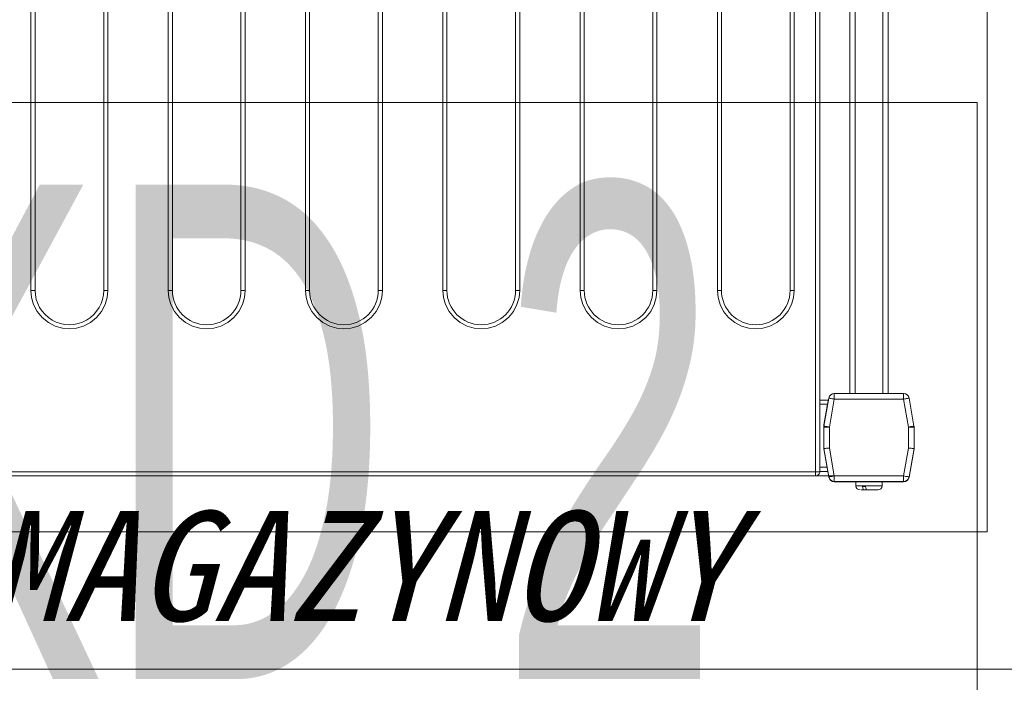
# Model space of a CAD drawing. Header units: centimetres. Extents: x -9388 to 91680, y -1419244 to 50347.
# Tile 45 of 183: x 15557 to 15915, y -710339 to -710098. Entities that reach past the tile are written whole.
import ezdxf
from ezdxf.enums import TextEntityAlignment as Align

# ---------------------------------------------------------------- set-up
doc = ezdxf.new("R2010")
doc.units = ezdxf.units.CM
doc.linetypes.add('PHANTOM', pattern=[2.5, 1.25, -0.25, 0.25, -0.25, 0.25, -0.25])
doc.layers.add('! Strefy Powierzchnie', color=7, linetype='Continuous')
doc.layers.add('Q_kd', color=7, linetype='PHANTOM', lineweight=30, true_color=0x01ff01)
doc.layers.add('Wnętrze - umeblowanie_Nr_pióra__201', color=7, linetype='Continuous', lineweight=5, true_color=0x595959)
for name, color, linetype, lineweight in [('Q_ks_opis_pion', 3, 'Continuous', 13), ('Q_podkład', 8, 'Continuous', 9), ('Wnętrze - umeblowanie_Nr_pióra__1', 7, 'Continuous', 13), ('Ściany wewnętrzne_Nr_pióra__1', 7, 'Continuous', 13)]:
    doc.layers.add(name, color=color, linetype=linetype, lineweight=lineweight)
doc.styles.add('ARIAL', font='ARIALN.TTF', dxfattribs={"width": 0.9000000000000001, "height": 0.002})
doc.styles.add('GENERATED_STYLE_5', font='msgothic.ttc')

# ---------------------------------------------------------------- blocks, each defined once
blk = doc.blocks.new('PAB.01_RZUT PRZYZIEMIA')
at = {"layer": '! Strefy Powierzchnie', "color": 8, "linetype": 'Continuous', "lineweight": 0, "flags": 128}
blk.add_lwpolyline([(44909.00372400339, -710284.2750460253), (45909.0037509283, -710284.2751148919), (45909.00384792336, -708884.2751148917), (44909.00382099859, -708884.2750460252)], close=True, dxfattribs=at)
at = {"layer": 'Wnętrze - umeblowanie_Nr_pióra__201', "color": 8, "linetype": 'Continuous'}
for p, q in [((45846.52783765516, -710262.3799405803), (45846.52785727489, -709870.379952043)), ((45846.52783765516, -710262.3799405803), (45846.52785727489, -709870.379952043)), ((45848.02783324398, -710262.3799406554), (45848.02785286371, -709870.379952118)), ((45848.02783324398, -710262.3799406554), (45848.02785286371, -709870.379952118)), ((45858.94383676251, -710233.9424459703), (45858.9438536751, -709896.029954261)), ((45858.94383676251, -710233.9424459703), (45858.9438536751, -709896.029954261)), ((45860.94384081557, -710233.9424460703), (45860.94385772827, -709896.0299543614)), ((45860.94384081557, -710233.9424460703), (45860.94385772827, -709896.0299543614)), ((45870.94383872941, -710233.9424465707), (45870.94385564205, -709896.0299548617)), ((45870.94383872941, -710233.9424465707), (45870.94385564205, -709896.0299548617)), ((45872.943835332, -710233.9424466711), (45872.94385224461, -709896.0299549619)), ((45872.943835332, -710233.9424466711), (45872.94385224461, -709896.0299549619)), ((45560.72783844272, -710196.3799415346), (45560.72785138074, -709937.8799362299)), ((45560.72783844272, -710196.3799415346), (45560.72785138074, -709937.8799362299)), ((45562.22783403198, -710196.3799416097), (45562.22784697, -709937.879936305)), ((45562.22783403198, -710196.3799416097), (45562.22784697, -709937.879936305)), ((45587.22785293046, -709937.8799375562), (45587.22783999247, -710196.379942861)), ((45587.22785293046, -709937.8799375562), (45587.22783999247, -710196.379942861)), ((45588.72784851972, -709937.8799376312), (45588.7278355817, -710196.379942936)), ((45588.72784851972, -709937.8799376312), (45588.7278355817, -710196.379942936)), ((45610.72783546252, -710196.3799440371), (45610.72784840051, -709937.8799387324)), ((45610.72783546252, -710196.3799440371), (45610.72784840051, -709937.8799387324)), ((45612.22784595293, -710196.3799441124), (45612.22785889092, -709937.8799388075)), ((45612.22784595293, -710196.3799441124), (45612.22785889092, -709937.8799388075)), ((45637.2278499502, -709937.8799400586), (45637.22783701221, -710196.3799453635)), ((45637.2278499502, -709937.8799400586), (45637.22783701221, -710196.3799453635)), ((45638.72784553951, -709937.8799401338), (45638.72783260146, -710196.3799454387)), ((45638.72784553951, -709937.8799401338), (45638.72783260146, -710196.3799454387)), ((45660.72783993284, -710196.3799465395), (45660.72785287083, -709937.8799412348)), ((45660.72783993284, -710196.3799465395), (45660.72785287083, -709937.8799412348)), ((45662.22784297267, -710196.3799466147), (45662.22785591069, -709937.8799413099)), ((45662.22784297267, -710196.3799466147), (45662.22785591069, -709937.8799413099)), ((45687.22785442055, -709937.879942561), (45687.22784148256, -710196.379947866)), ((45687.22785442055, -709937.879942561), (45687.22784148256, -710196.379947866)), ((45688.72785000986, -709937.8799426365), (45688.72783707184, -710196.3799479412)), ((45688.72785000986, -709937.8799426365), (45688.72783707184, -710196.3799479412)), ((45710.72784067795, -710196.3799490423), (45710.72785361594, -709937.8799437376)), ((45710.72784067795, -710196.3799490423), (45710.72785361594, -709937.8799437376)), ((45712.2278399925, -710196.3799491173), (45712.22785293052, -709937.8799438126)), ((45712.2278399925, -710196.3799491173), (45712.22785293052, -709937.8799438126)), ((45737.22785330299, -709937.8799450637), (45737.22784036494, -710196.3799503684)), ((45737.22785330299, -709937.8799450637), (45737.22784036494, -710196.3799503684)), ((45738.72785261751, -709937.8799451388), (45738.72783967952, -710196.3799504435)), ((45738.72785261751, -709937.8799451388), (45738.72783967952, -710196.3799504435)), ((45760.72783956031, -710196.3799515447), (45760.7278524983, -709937.8799462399)), ((45760.72783956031, -710196.3799515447), (45760.7278524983, -709937.8799462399)), ((45762.22783957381, -710196.3799516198), (45762.22785251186, -709937.8799463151)), ((45762.22783957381, -710196.3799516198), (45762.22785251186, -709937.8799463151)), ((45787.22785218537, -709937.8799475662), (45787.22783924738, -710196.3799528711)), ((45787.22785218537, -709937.8799475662), (45787.22783924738, -710196.3799528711)), ((45788.72785336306, -709937.8799476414), (45788.72784042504, -710196.3799529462)), ((45788.72785336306, -709937.8799476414), (45788.72784042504, -710196.3799529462)), ((45810.72783844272, -710196.3799540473), (45810.72785138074, -709937.8799487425)), ((45810.72783844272, -710196.3799540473), (45810.72785138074, -709937.8799487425)), ((45812.22784148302, -710196.3799541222), (45812.22785442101, -709937.8799488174)), ((45812.22784148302, -710196.3799541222), (45812.22785442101, -709937.8799488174)), ((45837.22785293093, -709937.8799500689), (45837.22783999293, -710196.3799553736)), ((45837.22785293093, -709937.8799500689), (45837.22783999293, -710196.3799553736)), ((45838.72785597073, -709937.8799501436), (45838.72784303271, -710196.3799554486)), ((45838.72785597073, -709937.8799501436), (45838.72784303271, -710196.3799554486)), ((45560.72783844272, -710196.3799415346), (45562.22783403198, -710196.3799416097)), ((45560.72783844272, -710196.3799415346), (45562.22783403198, -710196.3799416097)), ((45588.7278355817, -710196.379942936), (45587.22783999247, -710196.379942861)), ((45588.7278355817, -710196.379942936), (45587.22783999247, -710196.379942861)), ((45610.72783546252, -710196.3799440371), (45612.22784595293, -710196.3799441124)), ((45610.72783546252, -710196.3799440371), (45612.22784595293, -710196.3799441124)), ((45638.72783260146, -710196.3799454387), (45637.22783701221, -710196.3799453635)), ((45638.72783260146, -710196.3799454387), (45637.22783701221, -710196.3799453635)), ((45660.72783993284, -710196.3799465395), (45662.22784297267, -710196.3799466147)), ((45660.72783993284, -710196.3799465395), (45662.22784297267, -710196.3799466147)), ((45688.72783707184, -710196.3799479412), (45687.22784148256, -710196.379947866)), ((45688.72783707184, -710196.3799479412), (45687.22784148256, -710196.379947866)), ((45710.72784067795, -710196.3799490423), (45712.2278399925, -710196.3799491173)), ((45710.72784067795, -710196.3799490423), (45712.2278399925, -710196.3799491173)), ((45738.72783967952, -710196.3799504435), (45737.22784036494, -710196.3799503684)), ((45738.72783967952, -710196.3799504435), (45737.22784036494, -710196.3799503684)), ((45760.72783956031, -710196.3799515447), (45762.22783957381, -710196.3799516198)), ((45760.72783956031, -710196.3799515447), (45762.22783957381, -710196.3799516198)), ((45788.72784042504, -710196.3799529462), (45787.22783924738, -710196.3799528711)), ((45788.72784042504, -710196.3799529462), (45787.22783924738, -710196.3799528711)), ((45810.72783844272, -710196.3799540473), (45812.22784148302, -710196.3799541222)), ((45810.72783844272, -710196.3799540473), (45812.22784148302, -710196.3799541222)), ((45838.72784303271, -710196.3799554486), (45837.22783999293, -710196.3799553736)), ((45838.72784303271, -710196.3799554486), (45837.22783999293, -710196.3799553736)), ((45851.35234325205, -710235.5951631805), (45849.55822058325, -710245.770152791)), ((45851.35234325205, -710235.5951631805), (45849.55822058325, -710245.770152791)), ((45853.32196392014, -710233.9424456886), (45853.32196382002, -710235.9424795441)), ((45878.56555916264, -710233.9424469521), (45853.32196392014, -710233.9424456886)), ((45853.32196392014, -710233.9424456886), (45853.32196382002, -710235.9424795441)), ((45878.56555916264, -710233.9424469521), (45853.32196392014, -710233.9424456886)), ((45878.56555906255, -710235.9424808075), (45878.56555916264, -710233.9424469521)), ((45878.56555906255, -710235.9424808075), (45878.56555916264, -710233.9424469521)), ((45882.32930131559, -710245.7701544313), (45880.5351796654, -710235.595164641)), ((45882.32930131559, -710245.7701544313), (45880.5351796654, -710235.595164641)), ((45848.02783447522, -710237.7799712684), (45850.8502932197, -710237.7799714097)), ((45848.02783447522, -710237.7799712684), (45850.8502932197, -710237.7799714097)), ((45848.02783455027, -710236.279960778), (45851.11478145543, -710236.2799609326)), ((45848.02783455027, -710236.279960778), (45851.11478145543, -710236.2799609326)), ((45849.52783714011, -710245.2799641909), (45850.8502932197, -710237.7799714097)), ((45849.52783714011, -710245.2799641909), (45850.8502932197, -710237.7799714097)), ((45853.32196382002, -710235.9424795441), (45851.5278337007, -710246.1174691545)), ((45853.32196382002, -710235.9424795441), (45851.5278337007, -710246.1174691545)), ((45878.56555906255, -710235.9424808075), (45853.32196382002, -710235.9424795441)), ((45878.56555906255, -710235.9424808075), (45853.32196382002, -710235.9424795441)), ((45880.35968816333, -710246.1174705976), (45878.56555906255, -710235.9424808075)), ((45880.35968816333, -710246.1174705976), (45878.56555906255, -710235.9424808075)), ((45849.52783710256, -710246.0299694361), (45849.52783714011, -710245.2799641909)), ((45849.52783710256, -710246.0299694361), (45849.52783714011, -710245.2799641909)), ((45849.53045970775, -710246.015068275), (45849.52783710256, -710246.0299694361)), ((45849.53045970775, -710246.015068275), (45849.52783710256, -710246.0299694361)), ((45849.52783710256, -710246.0299694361), (45849.52783709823, -710246.1174690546)), ((45849.52783710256, -710246.0299694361), (45849.52783709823, -710246.1174690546)), ((45849.52783709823, -710246.1174690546), (45849.52783670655, -710253.9424860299)), ((45851.5278337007, -710246.1174691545), (45849.52783709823, -710246.1174690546)), ((45849.52783709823, -710246.1174690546), (45849.52783670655, -710253.9424860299)), ((45851.5278337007, -710246.1174691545), (45849.52783709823, -710246.1174690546)), ((45851.5278337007, -710246.1174691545), (45851.52783331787, -710253.7674868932)), ((45851.5278337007, -710246.1174691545), (45851.52783331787, -710253.7674868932)), ((45880.3596877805, -710253.7674883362), (45880.35968816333, -710246.1174705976)), ((45882.35968476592, -710246.1174706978), (45880.35968816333, -710246.1174705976)), ((45880.3596877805, -710253.7674883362), (45880.35968816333, -710246.1174705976)), ((45882.35968476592, -710246.1174706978), (45880.35968816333, -710246.1174705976)), ((45882.35983378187, -710246.0299710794), (45882.35700256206, -710246.013877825)), ((45882.35983378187, -710246.0299710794), (45882.35700256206, -710246.013877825)), ((45882.35968437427, -710253.9424876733), (45882.35968476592, -710246.1174706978)), ((45882.35968437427, -710253.9424876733), (45882.35968476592, -710246.1174706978)), ((45882.35983338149, -710254.029927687), (45882.35983378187, -710246.0299710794)), ((45882.35983338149, -710254.029927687), (45882.35983378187, -710246.0299710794)), ((45849.52783670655, -710253.9424860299), (45851.35234181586, -710264.2897332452)), ((45849.52783670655, -710253.9424860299), (45849.52783670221, -710254.0299260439)), ((45849.52783670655, -710253.9424860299), (45851.35234181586, -710264.2897332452)), ((45849.52783670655, -710253.9424860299), (45849.52783670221, -710254.0299260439)), ((45849.52783670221, -710254.0299260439), (45851.35234181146, -710264.3772328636)), ((45849.52783670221, -710254.0299260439), (45851.35234181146, -710264.3772328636)), ((45851.52783331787, -710253.7674868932), (45853.32196241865, -710263.9424766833)), ((45851.52783331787, -710253.7674868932), (45853.32196241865, -710263.9424766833)), ((45878.56555766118, -710263.9424779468), (45880.3596877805, -710253.7674883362)), ((45878.56555766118, -710263.9424779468), (45880.3596877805, -710253.7674883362)), ((45880.53517822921, -710264.2897347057), (45882.35968437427, -710253.9424876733)), ((45880.53517822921, -710264.2897347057), (45882.35968437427, -710253.9424876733)), ((45880.53532723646, -710264.3772343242), (45882.35983338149, -710254.029927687)), ((45880.53532723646, -710264.3772343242), (45882.35983338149, -710254.029927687)), ((45848.02783332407, -710260.7799731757), (45850.71804426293, -710260.7799733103)), ((45848.02783332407, -710260.7799731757), (45850.71804426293, -710260.7799733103)), ((45552.52783044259, -710262.3799258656), (45846.52783765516, -710262.3799405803)), ((45552.52783044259, -710262.3799258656), (45846.52783765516, -710262.3799405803)), ((45552.5278303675, -710263.879936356), (45846.52783758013, -710263.8799510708)), ((45552.5278303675, -710263.879936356), (45846.52783758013, -710263.8799510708)), ((45878.56555766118, -710263.9424779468), (45575.70204584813, -710263.9424627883)), ((45878.56555766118, -710263.9424779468), (45575.70204584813, -710263.9424627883)), ((45846.52783765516, -710262.3799405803), (45848.02783324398, -710262.3799406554)), ((45846.52783765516, -710262.3799405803), (45846.52783760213, -710263.4406052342)), ((45846.52783765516, -710262.3799405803), (45848.02783324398, -710262.3799406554)), ((45846.52783765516, -710262.3799405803), (45846.52783760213, -710263.4406052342)), ((45846.52783760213, -710263.4406052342), (45846.52783758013, -710263.8799510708)), ((45846.52783760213, -710263.4406052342), (45846.52783758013, -710263.8799510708)), ((45848.02783324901, -710262.2799240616), (45850.98253234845, -710262.2799242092)), ((45848.02783324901, -710262.2799240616), (45850.98253234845, -710262.2799242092)), ((45853.32196241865, -710263.9424766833), (45878.56555766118, -710263.9424779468)), ((45853.32196241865, -710263.9424766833), (45853.32196231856, -710265.942450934)), ((45853.32196241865, -710263.9424766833), (45878.56555766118, -710263.9424779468)), ((45853.32196241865, -710263.9424766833), (45853.32196231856, -710265.942450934)), ((45878.56555756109, -710265.9424521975), (45878.56555766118, -710263.9424779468)), ((45878.56555756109, -710265.9424521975), (45878.56555766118, -710263.9424779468)), ((45853.32196231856, -710265.942450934), (45878.56555756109, -710265.9424521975)), ((45853.32196231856, -710265.942450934), (45878.56555756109, -710265.9424521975)), ((45853.32196231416, -710266.0299505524), (45878.56571401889, -710266.0299518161)), ((45853.32196231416, -710266.0299505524), (45878.56571401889, -710266.0299518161)), ((45861.19383599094, -710266.0299509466), (45861.19383591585, -710267.5299614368)), ((45861.19383599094, -710266.0299509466), (45861.19383591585, -710267.5299614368)), ((45861.19383591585, -710267.5299614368), (45870.69383281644, -710267.5299619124)), ((45861.19383591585, -710267.5299614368), (45870.69383281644, -710267.5299619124)), ((45863.60171453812, -710267.8299517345), (45864.71077816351, -710267.82995179)), ((45863.60171453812, -710267.8299517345), (45864.71077816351, -710267.82995179)), ((45870.69383281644, -710267.5299619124), (45870.6938328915, -710266.0299514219)), ((45870.69383281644, -710267.5299619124), (45870.6938328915, -710266.0299514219)), ((45865.10368447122, -710269.0299721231), (45864.16962008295, -710269.0299720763)), ((45865.10368447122, -710269.0299721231), (45864.16962008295, -710269.0299720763))]:
    blk.add_line(p, q, dxfattribs=at)
at = {"layer": 'Wnętrze - umeblowanie_Nr_pióra__201', "color": 8, "linetype": 'Continuous', "flags": 128}
for points in [[(45588.7278355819, -710196.3799429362), (45588.4941107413, -710198.9274156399), (45587.74488022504, -710201.5332710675), (45586.4457819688, -710204.0408682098), (45584.62733354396, -710206.2794397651), (45582.38877671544, -710208.0978879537), (45579.88116454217, -710209.3969710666), (45577.27532395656, -710210.1462012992), (45574.72783632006, -710210.3799408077), (45572.18036363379, -710210.1462010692), (45569.57450818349, -710209.3969705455), (45567.0668962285, -710208.0978871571), (45564.82833937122, -710206.27943881), (45563.00990602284, -710204.0408670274), (45561.71080805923, -710201.5332697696), (45560.96156300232, -710198.9274143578), (45560.72783929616, -710196.3799413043)], [(45588.7278355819, -710196.3799429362), (45588.4941107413, -710198.9274156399), (45587.74488022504, -710201.5332710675), (45586.4457819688, -710204.0408682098), (45584.62733354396, -710206.2794397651), (45582.38877671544, -710208.0978879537), (45579.88116454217, -710209.3969710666), (45577.27532395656, -710210.1462012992), (45574.72783632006, -710210.3799408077), (45572.18036363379, -710210.1462010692), (45569.57450818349, -710209.3969705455), (45567.0668962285, -710208.0978871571), (45564.82833937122, -710206.27943881), (45563.00990602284, -710204.0408670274), (45561.71080805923, -710201.5332697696), (45560.96156300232, -710198.9274143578), (45560.72783929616, -710196.3799413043)], [(45638.72783260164, -710196.3799454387), (45638.49410776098, -710198.9274181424), (45637.74487724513, -710201.5332735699), (45636.44577898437, -710204.0408707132), (45634.62733056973, -710206.2794422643), (45632.38877373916, -710208.0978904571), (45629.88116154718, -710209.3969735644), (45627.27532092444, -710210.1462038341), (45624.7278333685, -710210.379943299), (45622.18036055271, -710210.1462035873), (45619.5745201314, -710209.396973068), (45617.0669081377, -710208.0978896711), (45614.82835137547, -710206.2794413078), (45613.00990322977, -710204.0408695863), (45611.71080533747, -710201.5332722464), (45610.96156004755, -710198.9274167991), (45610.72783526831, -710196.3799441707)], [(45638.72783260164, -710196.3799454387), (45638.49410776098, -710198.9274181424), (45637.74487724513, -710201.5332735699), (45636.44577898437, -710204.0408707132), (45634.62733056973, -710206.2794422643), (45632.38877373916, -710208.0978904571), (45629.88116154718, -710209.3969735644), (45627.27532092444, -710210.1462038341), (45624.7278333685, -710210.379943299), (45622.18036055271, -710210.1462035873), (45619.5745201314, -710209.396973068), (45617.0669081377, -710208.0978896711), (45614.82835137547, -710206.2794413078), (45613.00990322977, -710204.0408695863), (45611.71080533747, -710201.5332722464), (45610.96156004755, -710198.9274167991), (45610.72783526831, -710196.3799441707)], [(45688.72783707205, -710196.3799479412), (45688.49411223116, -710198.9274206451), (45687.74487426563, -710201.533276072), (45686.4457760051, -710204.0408732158), (45684.62733504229, -710206.2794447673), (45682.3887781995, -710208.0978929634), (45679.88116604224, -710209.396976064), (45677.27531801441, -710210.1462063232), (45674.727837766, -710210.3799458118), (45672.18035758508, -710210.1462060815), (45669.57450961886, -710209.396975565), (45667.06690516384, -710208.0978921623), (45664.82834104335, -710206.27944375), (45663.00990010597, -710204.0408720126), (45661.71080198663, -710201.5332747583), (45660.96156433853, -710198.9274192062), (45660.72783938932, -710196.3799466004)], [(45688.72783707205, -710196.3799479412), (45688.49411223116, -710198.9274206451), (45687.74487426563, -710201.533276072), (45686.4457760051, -710204.0408732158), (45684.62733504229, -710206.2794447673), (45682.3887781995, -710208.0978929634), (45679.88116604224, -710209.396976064), (45677.27531801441, -710210.1462063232), (45674.727837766, -710210.3799458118), (45672.18035758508, -710210.1462060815), (45669.57450961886, -710209.396975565), (45667.06690516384, -710208.0978921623), (45664.82834104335, -710206.27944375), (45663.00990010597, -710204.0408720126), (45661.71080198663, -710201.5332747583), (45660.96156433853, -710198.9274192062), (45660.72783938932, -710196.3799466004)], [(45738.72783967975, -710196.3799504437), (45738.49411483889, -710198.9274231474), (45737.74487501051, -710201.5332785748), (45736.44577675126, -710204.0408757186), (45734.62733392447, -710206.279447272), (45732.38877522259, -710208.0978954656), (45729.88116675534, -710209.3969785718), (45727.27532245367, -710210.1462088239), (45724.72783853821, -710210.3799483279), (45722.18035463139, -710210.1462085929), (45719.5745140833, -710209.396978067), (45717.06690218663, -710208.0978946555), (45714.82834533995, -710206.2794462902), (45713.00990084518, -710204.0408746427), (45711.71080281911, -710201.5332772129), (45710.96156529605, -710198.927421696), (45710.72784030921, -710196.3799489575)], [(45738.72783967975, -710196.3799504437), (45738.49411483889, -710198.9274231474), (45737.74487501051, -710201.5332785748), (45736.44577675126, -710204.0408757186), (45734.62733392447, -710206.279447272), (45732.38877522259, -710208.0978954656), (45729.88116675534, -710209.3969785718), (45727.27532245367, -710210.1462088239), (45724.72783853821, -710210.3799483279), (45722.18035463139, -710210.1462085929), (45719.5745140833, -710209.396978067), (45717.06690218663, -710208.0978946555), (45714.82834533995, -710206.2794462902), (45713.00990084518, -710204.0408746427), (45711.71080281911, -710201.5332772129), (45710.96156529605, -710198.927421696), (45710.72784030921, -710196.3799489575)], [(45788.72784042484, -710196.3799529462), (45788.49411558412, -710198.9274256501), (45787.74487575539, -710201.5332810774), (45786.44577563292, -710204.0408782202), (45784.62733466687, -710206.2794497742), (45782.38877596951, -710208.0978979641), (45779.88116473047, -710209.396981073), (45777.27532132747, -710210.1462113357), (45774.72783930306, -710210.3799508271), (45772.18035632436, -710210.1462110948), (45769.57451301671, -710209.3969805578), (45767.06690247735, -710208.0978972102), (45764.82834413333, -710206.2794487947), (45763.00990211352, -710204.0408770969), (45761.71080303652, -710201.5332797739), (45760.96156399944, -710198.9274242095), (45760.72783904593, -710196.3799514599)], [(45788.72784042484, -710196.3799529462), (45788.49411558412, -710198.9274256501), (45787.74487575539, -710201.5332810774), (45786.44577563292, -710204.0408782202), (45784.62733466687, -710206.2794497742), (45782.38877596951, -710208.0978979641), (45779.88116473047, -710209.396981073), (45777.27532132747, -710210.1462113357), (45774.72783930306, -710210.3799508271), (45772.18035632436, -710210.1462110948), (45769.57451301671, -710209.3969805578), (45767.06690247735, -710208.0978972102), (45764.82834413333, -710206.2794487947), (45763.00990211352, -710204.0408770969), (45761.71080303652, -710201.5332797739), (45760.96156399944, -710198.9274242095), (45760.72783904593, -710196.3799514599)], [(45838.72784303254, -710196.3799554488), (45838.49411819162, -710198.9274281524), (45837.74487277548, -710201.53328358), (45836.44577451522, -710204.0408807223), (45834.62733355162, -710206.2794522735), (45832.38877670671, -710208.0979004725), (45829.88116453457, -710209.3969835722), (45827.27532020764, -710210.1462138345), (45824.72784003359, -710210.379953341), (45822.18035616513, -710210.1462135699), (45819.57451191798, -710209.3969830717), (45817.06690358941, -710208.0978996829), (45814.82834310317, -710206.2794512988), (45813.00990261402, -710204.0408794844), (45811.71080445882, -710201.5332822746), (45810.9615631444, -710198.9274267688), (45810.72783661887, -710196.3799542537)], [(45838.72784303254, -710196.3799554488), (45838.49411819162, -710198.9274281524), (45837.74487277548, -710201.53328358), (45836.44577451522, -710204.0408807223), (45834.62733355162, -710206.2794522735), (45832.38877670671, -710208.0979004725), (45829.88116453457, -710209.3969835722), (45827.27532020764, -710210.1462138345), (45824.72784003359, -710210.379953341), (45822.18035616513, -710210.1462135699), (45819.57451191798, -710209.3969830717), (45817.06690358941, -710208.0978996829), (45814.82834310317, -710206.2794512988), (45813.00990261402, -710204.0408794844), (45811.71080445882, -710201.5332822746), (45810.9615631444, -710198.9274267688), (45810.72783661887, -710196.3799542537)], [(45853.32196381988, -710235.9424795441), (45852.93770757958, -710235.8747090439), (45852.56821838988, -710235.8095611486), (45852.22770450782, -710235.7495392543), (45851.92923425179, -710235.6969083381), (45851.68428896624, -710235.6536949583), (45851.50227128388, -710235.6216276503), (45851.35234325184, -710235.5951631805)], [(45853.32196381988, -710235.9424795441), (45852.93770757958, -710235.8747090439), (45852.56821838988, -710235.8095611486), (45852.22770450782, -710235.7495392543), (45851.92923425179, -710235.6969083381), (45851.68428896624, -710235.6536949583), (45851.50227128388, -710235.6216276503), (45851.35234325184, -710235.5951631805)], [(45880.49733071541, -710235.6018403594), (45880.38525163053, -710235.621629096), (45880.20323394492, -710235.6536963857), (45879.95828865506, -710235.6969097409), (45879.6598183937, -710235.7495406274), (45879.31930450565, -710235.8095624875), (45878.94981530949, -710235.8747103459), (45878.56555906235, -710235.9424808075)], [(45880.49733071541, -710235.6018403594), (45880.38525163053, -710235.621629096), (45880.20323394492, -710235.6536963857), (45879.95828865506, -710235.6969097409), (45879.6598183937, -710235.7495406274), (45879.31930450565, -710235.8095624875), (45878.94981530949, -710235.8747103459), (45878.56555906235, -710235.9424808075)], [(45850.8502932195, -710237.7799714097), (45850.90188850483, -710237.4873126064), (45850.95150938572, -710237.205919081), (45850.99723361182, -710236.9465792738), (45851.0373102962, -710236.7193067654), (45851.07020461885, -710236.5327442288), (45851.09464998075, -710236.3941038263), (45851.11478145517, -710236.2799609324)], [(45850.8502932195, -710237.7799714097), (45850.90188850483, -710237.4873126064), (45850.95150938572, -710237.205919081), (45850.99723361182, -710236.9465792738), (45851.0373102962, -710236.7193067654), (45851.07020461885, -710236.5327442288), (45851.09464998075, -710236.3941038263), (45851.11478145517, -710236.2799609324)], [(45849.59606953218, -710245.7768285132), (45849.70814861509, -710245.7965576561), (45849.89015884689, -710245.8286845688), (45850.13511158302, -710245.8718383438), (45850.43357438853, -710245.9244692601), (45850.77409572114, -710245.9845507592), (45851.14358491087, -710246.0496986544), (45851.52783370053, -710246.1174691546)], [(45849.59606953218, -710245.7768285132), (45849.70814861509, -710245.7965576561), (45849.89015884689, -710245.8286845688), (45850.13511158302, -710245.8718383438), (45850.43357438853, -710245.9244692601), (45850.77409572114, -710245.9845507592), (45851.14358491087, -710246.0496986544), (45851.52783370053, -710246.1174691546)], [(45880.35968816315, -710246.1174705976), (45880.74393695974, -710246.0497001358), (45881.11342615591, -710245.9845522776), (45881.45394749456, -710245.9244708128), (45881.75241030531, -710245.8718399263), (45881.99736304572, -710245.8286861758), (45882.17937328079, -710245.7965592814), (45882.32930131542, -710245.7701544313)], [(45880.35968816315, -710246.1174705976), (45880.74393695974, -710246.0497001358), (45881.11342615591, -710245.9845522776), (45881.45394749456, -710245.9244708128), (45881.75241030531, -710245.8718399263), (45881.99736304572, -710245.8286861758), (45882.17937328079, -710245.7965592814), (45882.32930131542, -710245.7701544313)], [(45851.5278333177, -710253.7674868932), (45851.13765386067, -710253.801640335), (45850.76247242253, -710253.8344228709), (45850.41669842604, -710253.8647020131), (45850.11362370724, -710253.8912260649), (45849.86490097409, -710253.9129817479), (45849.68007442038, -710253.9291345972), (45849.52783670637, -710253.94248603)], [(45851.5278333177, -710253.7674868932), (45851.13765386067, -710253.801640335), (45850.76247242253, -710253.8344228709), (45850.41669842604, -710253.8647020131), (45850.11362370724, -710253.8912260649), (45849.86490097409, -710253.9129817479), (45849.68007442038, -710253.9291345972), (45849.52783670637, -710253.94248603)], [(45882.35968437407, -710253.9424876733), (45882.23906692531, -710253.9319376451), (45882.0917316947, -710253.9190034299), (45881.89177301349, -710253.9015392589), (45881.64526310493, -710253.8799623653), (45881.3596823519, -710253.8549880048), (45881.0437255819, -710253.8273314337), (45880.70698169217, -710253.7978867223), (45880.35968778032, -710253.7674883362)], [(45882.35968437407, -710253.9424876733), (45882.23906692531, -710253.9319376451), (45882.0917316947, -710253.9190034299), (45881.89177301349, -710253.9015392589), (45881.64526310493, -710253.8799623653), (45881.3596823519, -710253.8549880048), (45881.0437255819, -710253.8273314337), (45880.70698169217, -710253.7978867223), (45880.35968778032, -710253.7674883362)], [(45851.39019076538, -710264.2830575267), (45851.50226985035, -710264.263328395), (45851.6842875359, -710264.2312015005), (45851.92923282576, -710264.18804775), (45852.22770308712, -710264.1354168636), (45852.5682169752, -710264.0753950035), (45852.93770617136, -710264.0102471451), (45853.3219624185, -710263.9424766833)], [(45851.39019076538, -710264.2830575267), (45851.50226985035, -710264.263328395), (45851.6842875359, -710264.2312015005), (45851.92923282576, -710264.18804775), (45852.22770308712, -710264.1354168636), (45852.5682169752, -710264.0753950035), (45852.93770617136, -710264.0102471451), (45853.3219624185, -710263.9424766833)], [(45878.56555766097, -710263.9424779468), (45878.94981390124, -710264.0102484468), (45879.319303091, -710264.0753963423), (45879.65981697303, -710264.1354182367), (45879.95828722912, -710264.1880491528), (45880.20323251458, -710264.2312029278), (45880.385250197, -710264.2633298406), (45880.53517822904, -710264.2897347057)], [(45878.56555766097, -710263.9424779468), (45878.94981390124, -710264.0102484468), (45879.319303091, -710264.0753963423), (45879.65981697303, -710264.1354182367), (45879.95828722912, -710264.1880491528), (45880.20323251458, -710264.2312029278), (45880.385250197, -710264.2633298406), (45880.53517822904, -710264.2897347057)], [(45864.16962008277, -710269.0299720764), (45863.97566657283, -710268.944022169), (45863.80355072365, -710268.6940998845), (45863.67474510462, -710268.311914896), (45863.60171452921, -710267.8299517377)], [(45864.16962008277, -710269.0299720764), (45863.97566657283, -710268.944022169), (45863.80355072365, -710268.6940998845), (45863.67474510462, -710268.311914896), (45863.60171452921, -710267.8299517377)], [(45864.71077816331, -710267.82995179), (45864.78040381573, -710268.2972522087), (45864.90508181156, -710268.6779470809), (45865.07136385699, -710268.9313264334), (45865.27869116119, -710269.0299721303)], [(45864.71077816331, -710267.82995179), (45864.78040381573, -710268.2972522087), (45864.90508181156, -710268.6779470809), (45865.07136385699, -710268.9313264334), (45865.27869116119, -710269.0299721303)], [(45863.14493428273, -710269.0299720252), (45863.37186406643, -710269.0299720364), (45864.16962008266, -710269.0299720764)], [(45863.14493428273, -710269.0299720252), (45863.37186406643, -710269.0299720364), (45864.16962008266, -710269.0299720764)], [(45865.27869115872, -710269.0299721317), (45866.36342118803, -710269.0299721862), (45867.46315668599, -710269.0299722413), (45868.37133030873, -710269.0299722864), (45868.94756566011, -710269.0299723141), (45869.18870372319, -710269.0299723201), (45869.16666765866, -710269.0299728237)], [(45865.27869115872, -710269.0299721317), (45866.36342118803, -710269.0299721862), (45867.46315668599, -710269.0299722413), (45868.37133030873, -710269.0299722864), (45868.94756566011, -710269.0299723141), (45869.18870372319, -710269.0299723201), (45869.16666765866, -710269.0299728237)]]:
    blk.add_lwpolyline(points, dxfattribs=at)
at = {"layer": 'Wnętrze - umeblowanie_Nr_pióra__201', "color": 8, "linetype": 'Continuous'}
for centre, radius, start, end in [((45574.72783965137, -710196.379938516), 12.49999999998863, 179.9999971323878, 359.9999971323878), ((45574.72783965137, -710196.379938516), 12.49999999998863, 179.9999971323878, 359.9999971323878), ((45624.7278396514, -710196.3799410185), 12.50000000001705, 179.9999971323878, 359.9999971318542), ((45624.7278396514, -710196.3799410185), 12.50000000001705, 179.9999971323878, 359.9999971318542), ((45674.72783965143, -710196.3799435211), 12.50000000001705, 179.9999971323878, 359.9999971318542), ((45674.72783965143, -710196.3799435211), 12.50000000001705, 179.9999971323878, 359.9999971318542), ((45724.7278396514, -710196.3799460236), 12.50000000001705, 179.9999971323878, 359.9999971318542), ((45724.7278396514, -710196.3799460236), 12.50000000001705, 179.9999971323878, 359.9999971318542), ((45774.72783965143, -710196.3799485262), 12.50000000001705, 179.9999971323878, 359.9999971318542), ((45774.72783965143, -710196.3799485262), 12.50000000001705, 179.9999971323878, 359.9999971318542), ((45824.7278396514, -710196.3799510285), 12.50000000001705, 179.9999971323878, 359.9999971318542), ((45824.7278396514, -710196.3799510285), 12.50000000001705, 179.9999971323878, 359.9999971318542), ((45853.32196070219, -710235.9424637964), 2.00000000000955, 89.99999713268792, 169.9999971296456), ((45853.32196070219, -710235.9424637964), 2.00000000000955, 89.99999713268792, 169.9999971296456), ((45878.56556217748, -710235.9424650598), 2.00000000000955, 9.999997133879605, 89.99999713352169), ((45878.56556217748, -710235.9424650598), 2.00000000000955, 9.999997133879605, 89.99999713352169), ((45851.52783716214, -710246.1174410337), 2.00000000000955, 169.9999971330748, 179.9999971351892), ((45851.52783716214, -710246.1174410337), 2.00000000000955, 169.9999971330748, 179.9999971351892), ((45880.3596846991, -710246.1174424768), 2.00000000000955, 359.9999971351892, 9.999997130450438), ((45880.3596846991, -710246.1174424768), 2.00000000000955, 359.9999971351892, 9.999997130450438), ((45846.5278363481, -710262.3799521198), 1.499999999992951, 269.9999971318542, 359.9999971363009), ((45846.5278363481, -710262.3799521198), 1.499999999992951, 269.9999971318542, 359.9999971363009), ((45853.32195930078, -710263.9424637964), 2.00000000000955, 189.9999971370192, 269.9999971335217), ((45853.32195930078, -710263.9424637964), 2.00000000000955, 189.9999971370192, 269.9999971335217), ((45853.32195929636, -710264.0299524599), 2.00000000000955, 189.9999971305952, 269.9999971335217), ((45853.32195929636, -710264.0299524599), 2.00000000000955, 189.9999971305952, 269.9999971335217), ((45878.56556077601, -710263.9424650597), 2.00000000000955, 269.9999971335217, 349.9999971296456), ((45878.56556077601, -710263.9424650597), 2.00000000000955, 269.9999971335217, 349.9999971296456), ((45878.56571323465, -710264.0299537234), 2.00000000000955, 269.9999971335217, 349.9999971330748), ((45878.56571323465, -710264.0299537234), 2.00000000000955, 269.9999971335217, 349.9999971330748), ((45862.69383609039, -710267.529952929), 1.499999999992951, 179.9999971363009, 269.9999971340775), ((45862.69383609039, -710267.529952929), 1.499999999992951, 179.9999971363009, 269.9999971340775), ((45869.19383609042, -710267.5299532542), 1.499999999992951, 269.9999971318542, 359.9999971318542), ((45869.19383609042, -710267.5299532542), 1.499999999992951, 269.9999971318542, 359.9999971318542)]:
    blk.add_arc(centre, radius, start, end, dxfattribs=at)
at = {"layer": 'Ściany wewnętrzne_Nr_pióra__1', "color": 8, "linetype": 'Continuous', "flags": 128}
for points in [[(44859.00381026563, -709098.7638523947), (44859.00382350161, -708834.2750623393), (45959.00382350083, -708834.2751173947), (45959.00374842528, -710334.2751173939), (44859.0037484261, -710334.2750623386), (44859.00377522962, -709798.7638523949), (44809.00377522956, -709798.7638498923), (44809.00374592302, -710384.2750598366), (46009.00374592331, -710384.275119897), (46009.00382600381, -708784.2751198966), (44809.00382600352, -708784.2750598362), (44809.00382099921, -708884.2750598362), (44809.00381026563, -709098.7638498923)], [(44859.00381026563, -709098.7638523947), (44909.00381026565, -709098.7638548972), (44909.00382099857, -708884.2750648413), (45909.00382099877, -708884.2751148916), (45909.0037509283, -710284.2751148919), (44909.0037509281, -710284.2750648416), (44909.00377522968, -709798.7638548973), (44859.00377522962, -709798.7638523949), (44859.0037484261, -710334.2750623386), (45959.00374842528, -710334.2751173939), (45959.00382350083, -708834.2751173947), (44859.00382350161, -708834.2750623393)]]:
    blk.add_lwpolyline(points, close=True, dxfattribs=at)
at = {"layer": 'Wnętrze - umeblowanie_Nr_pióra__1', "color": 8, "linetype": 'Continuous', "insert": (45406.45307546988, -710276.7395592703), "char_height": 40.00000000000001, "attachment_point": 2, "rotation": 359.99999713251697, "style": 'GENERATED_STYLE_5'}
blk.add_mtext('\\A1;{\\fMS Gothic|b0|i1|c238|p49;REGAŁ CHŁODNICZY MAGAZYNOWY}', dxfattribs=at)
blk = doc.blocks.new('fewfer')
at = {"layer": 'Q_kd'}
for p, q in [((170.7811595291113, -76.36457787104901), (170.8704246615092, -76.4538430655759)), ((170.8704246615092, -76.4538430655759), (170.8704246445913, -76.49524305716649))]:
    blk.add_line(p, q, dxfattribs=at)
at = {"layer": 'Q_kd', "extrusion": (3.7030202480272e-18, -1.291926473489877e-18, -1)}
for centre, start, end in [((-170.8377280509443, -76.42114643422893), 317.591487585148, 132.4085542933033), ((-170.8704246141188, -76.57524305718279), 2.591488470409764, 177.408555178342)]:
    blk.add_arc(centre, 0.08000000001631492, start, end, dxfattribs=at)

msp = doc.modelspace()

# ---------------------------------------------------------------- block references
at = {"layer": 'Q_podkład'}
msp.add_blockref('PAB.01_RZUT PRZYZIEMIA', (-30000, 0), dxfattribs=at)

# ---------------------------------------------------------------- next in the draw order: linework, layer by layer
at = {"layer": 'Q_ks_opis_pion', "ltscale": 10}
msp.add_3dface([(15382.84524464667, -710127.9254738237), (15905.3452446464, -710127.9254738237), (15905.3452446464, -710365.4254738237), (15382.84524464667, -710365.4254738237)], dxfattribs=at)

# ---------------------------------------------------------------- next in the draw order: block references
at = {"layer": 'Q_kd', "lineweight": 40, "ltscale": 0.2, "xscale": -1000, "yscale": -1000, "zscale": 1000, "rotation": 224.9997855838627}
msp.add_blockref('fewfer', (-158951.9464993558, -776775.7994220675, 4.11393139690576e-06), dxfattribs=at)

# ---------------------------------------------------------------- next in the draw order: texts
at = {"layer": 'Q_ks_opis_pion', "style": 'ARIAL', "width": 0.7}
msp.add_text('KD 2', height=180, dxfattribs=at).set_placement((15651.17193751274, -710247.8730890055), align=Align.MIDDLE_CENTER)

doc.saveas('drawing.dxf')
